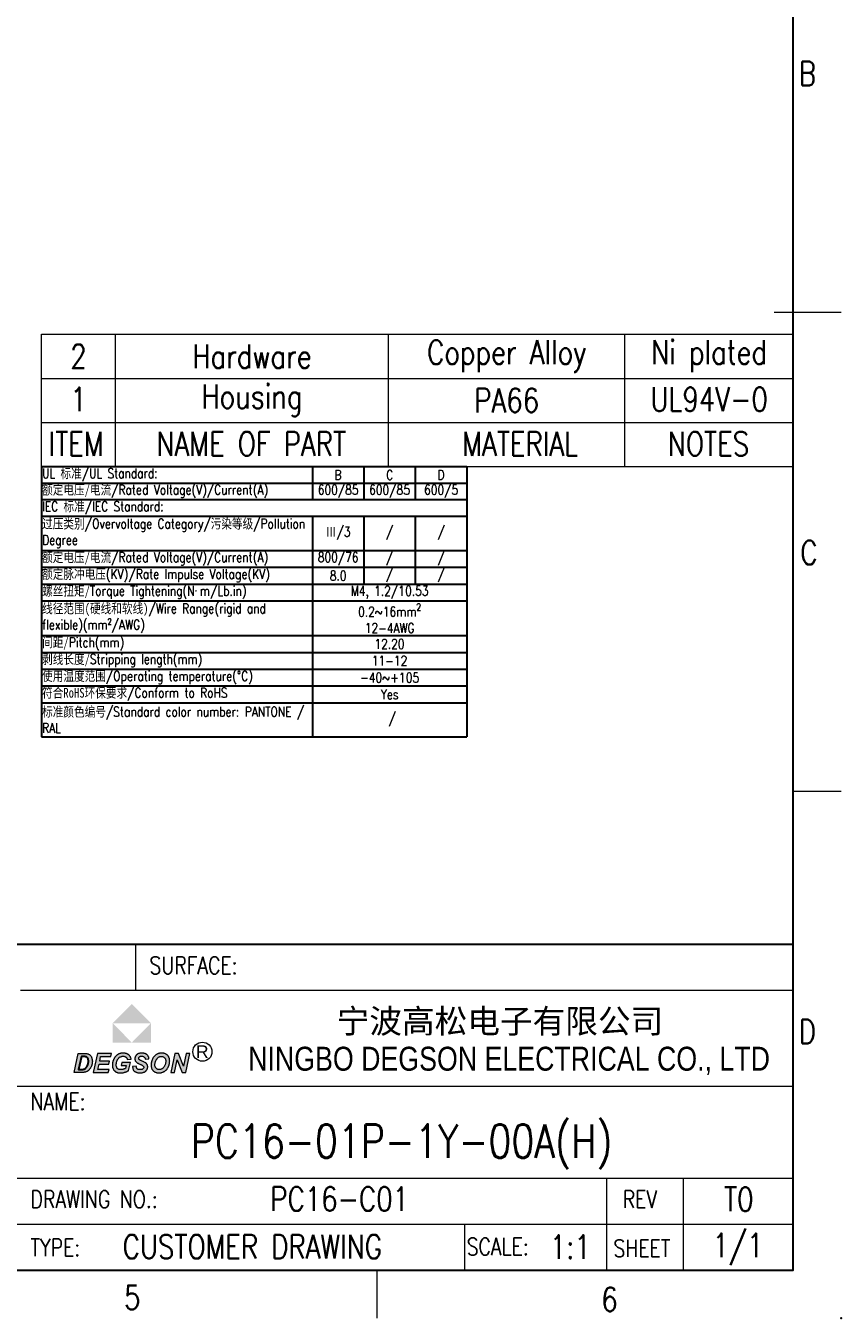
# Model space of a CAD drawing. Header units: inches. Extents: x 3728 to 5725, y -2497 to -825.
# Tile 16 of 17: x 5640 to 5725, y -2497 to -2362. Entities that reach past the tile are written whole.
import ezdxf
from ezdxf.enums import TextEntityAlignment as Align

# ---------------------------------------------------------------- set-up
doc = ezdxf.new("R2010")
doc.units = ezdxf.units.IN
doc.header["$MEASUREMENT"] = 0
doc.layers.get('0').update_dxf_attribs({"lineweight": 30})
for name, color, linetype, lineweight in [('TEXT', 6, 'Continuous', 13), ('刻字', 1, 'Continuous', 13), ('尺寸线', 3, 'Continuous', 13), ('轮廓线', 7, 'Continuous', 30)]:
    doc.layers.add(name, color=color, linetype=linetype, lineweight=lineweight)
doc.styles.add('arial-V1.1', font='arial.ttf')
doc.styles.add('Romans-高1.8', font='romans.shx', dxfattribs={"width": 0.8, "height": 1.8})
doc.styles.add('romans-高2.5', font='romans.shx', dxfattribs={"width": 0.8, "height": 2.5})
doc.styles.add('romans-高3.5', font='romans.shx', dxfattribs={"width": 0.8, "height": 3.5})
doc.styles.add('宋体-高2.5', font='txt', dxfattribs={"width": 0.8, "height": 2.5})
doc.styles.add('黑体-V1.1', font='simhei.ttf')

# ---------------------------------------------------------------- blocks, each defined once
blk = doc.blocks.new('*T7')
at = {"layer": '尺寸线', "color": 0, "linetype": 'ByBlock', "lineweight": -2, "transparency": 16777216}
for p, q in [((0, 0), (44.41, 0)), ((0, 0), (0, -28.23)), ((28.29, 0), (28.29, -3.45)), ((33.66, 0), (33.66, -3.45)), ((39.03, 0), (39.03, -3.45)), ((44.41, 0), (44.41, -28.23)), ((0, -1.75), (44.41, -1.75)), ((0, -3.45), (44.41, -3.45)), ((0, -5.2), (44.41, -5.2)), ((28.29, -5.2), (28.29, -28.23)), ((33.66, -5.2), (33.66, -12.27)), ((39.03, -5.2), (39.03, -12.27)), ((0, -8.77), (44.41, -8.77)), ((0, -10.52), (44.41, -10.52)), ((0, -12.27), (44.41, -12.27)), ((0, -14.03), (44.41, -14.03)), ((0, -17.65), (44.41, -17.65)), ((0, -19.41), (44.41, -19.41)), ((0, -21.16), (44.41, -21.16)), ((0, -22.91), (44.41, -22.91)), ((0, -24.67), (44.41, -24.67)), ((0, -28.23), (44.41, -28.23))]:
    blk.add_line(p, q, dxfattribs=at)
at = {"layer": '尺寸线', "color": 6, "lineweight": 13, "transparency": 16777216, "style": 'Romans-高1.8'}
for s, insert, char_height, width, attachment_point in [('UL {\\fNSimSun|b0|i0|c134|p49;标准\\Fsimplex|c0;/}UL Standard:', (0.06, -0.88), 1.0183, 28.1657, 4), ('{\\C3;B}', (30.97, -0.88), 1.018, 5.2543, 5), ('{\\C3;C}', (36.35, -0.88), 1.018, 5.2543, 5), ('{\\C3;D}', (41.72, -0.88), 1.018, 5.2543, 5), ('{\\fSimSun|b0|i0|c134|p54;额定电压/\\fSimSun|b0|i0|c134|p2;电流}/Rated Voltage(V)/Current(A)', (0.06, -2.6), 1.0183, 28.1657, 4), ('IEC {\\fNSimSun|b0|i0|c134|p49;标准}/IEC Standard:', (0.06, -4.33), 1.0183, 44.2886, 4), ('{\\fSimSun|b0|i0|c134|p54;过压类别}/Overvoltage Category/{\\fSimSun|b0|i0|c134|p54;污染等级}/Pollution Degree', (0.06, -6.99), 1.0183, 28.1657, 4), ('{\\fNSimSun|b0|i0|c134|p49;\\C3;Ⅲ\\Fromans|c134;/3}', (30.97, -6.99), 1.0183, 5.2543, 5), ('{\\C3;/}', (36.35, -6.99), 1.018, 5.2543, 5), ('{\\C3;/}', (41.72, -6.99), 1.018, 5.2543, 5), ('{\\fSimSun|b0|i0|c134|p54;额定电压/\\fSimSun|b0|i0|c134|p2;电流}/Rated Voltage(V)/Current(A)', (0.06, -9.64), 1.0183, 28.1657, 4), ('{\\C3;800/76 }', (30.97, -9.64), 1.0183, 5.2543, 5), ('{\\C3;/}', (36.35, -9.64), 1.018, 5.2543, 5), ('{\\C3;/}', (41.72, -9.64), 1.018, 5.2543, 5), ('{\\fSimSun|b0|i0|c134|p54;额定脉冲电压}(KV)/Rate Impulse Voltage(KV)', (0.06, -11.4), 1.0183, 28.1657, 4), ('{\\C3;8.0}', (30.97, -11.4), 1.018, 5.2543, 5), ('{\\C3;/}', (36.35, -11.4), 1.018, 5.2543, 5), ('{\\C3;/}', (41.72, -11.4), 1.018, 5.2543, 5), ('{\\fSimSun|b0|i0|c134|p2;螺丝扭矩\\fNSimSun|b0|i0|c134|p49;/}Torque Tightening(N{\\fMicrosoft YaHei|b0|i0|c134|p34;· }m/Lb.in)', (0.06, -13.15), 1.01829, 28.1657, 4), ('{\\C3;M4, 1.2/10.53 }', (36.35, -13.15), 1.0183, 16.0029, 5), ('{\\fSimSun|b0|i0|c134|p2;线径范围\\fSimSun|b0|i0|c0|p2;(\\fSimSun|b0|i0|c134|p2;硬线和软线\\fSimSun|b0|i0|c0|p2;)}/Wire Range(rigid and flexible)(mm²/AWG)', (0.06, -15.84), 1.01829, 28.1657, 4), ('\\A1;{\\C3;0.2~16mm\\H0.7x;\\S2^  ;\\H1.4286x;\\P12-4AWG}', (36.35, -15.84), 1.0183, 16.0029, 5), ('{\\fSimSun|b0|i0|c134|p2;间距\\fNSimSun|b0|i0|c134|p49;/}Pitch(mm)', (0.06, -18.53), 1.0183, 28.1657, 4), ('{\\C3;12.20}', (36.35, -18.53), 1.0183, 16.0029, 5), ('{\\fSimSun|b0|i0|c134|p2;剥线长度\\fNSimSun|b0|i0|c134|p49;/}Stripping length(mm)', (0.06, -20.28), 1.0183, 28.1657, 4), ('{\\C3;11-12}', (36.35, -20.28), 1.0183, 16.0029, 5), ('{\\fSimSun|b0|i0|c134|p2;使用温度范围}/Operating temperature(%%DC)', (0.06, -22.04), 1.0183, 28.1657, 4), ('{\\C3;-40~+105}', (36.35, -22.04), 1.0183, 16.0029, 5), ('{\\fSimSun|b0|i0|c134|p2;符合\\fSimSun|b0|i0|c0|p2;RoHS\\fSimSun|b0|i0|c134|p2;环保要求}/Conform to RoHS', (0.06, -23.79), 1.0183, 28.1657, 4), ('{\\C3;Yes}', (36.35, -23.79), 1.018, 16.0029, 5)]:
    blk.add_mtext(s, dxfattribs=dict(at, insert=insert, char_height=char_height, width=width, attachment_point=attachment_point))
at = {"layer": '尺寸线', "lineweight": 13, "transparency": 16777216, "style": 'Romans-高1.8'}
for s, insert, char_height, width, attachment_point in [('{\\C3;600/85}', (30.97, -2.6), 1.0183, 5.2543, 5), ('{\\C3;600/85}', (36.35, -2.6), 1.0183, 5.2543, 5), ('{\\C3;600/5}', (41.72, -2.6), 1.0183, 5.2543, 5), ('{\\fSimSun|b0|i0|c134|p2;\\C6;标准颜色编号\\Fromans|c134;/Standard color number: PANTONE / RAL }', (0.06, -26.45), 1.0183, 28.1657, 4), (' / ', (36.35, -26.45), 1.018, 16.0029, 5)]:
    blk.add_mtext(s, dxfattribs=dict(at, insert=insert, char_height=char_height, width=width, attachment_point=attachment_point))
blk = doc.blocks.new('FOR-1754 Rev.1.1-A4客户图')
at = {"layer": '轮廓线'}
h = blk.add_hatch(color=1, dxfattribs=at)
h.paths.add_polyline_path([(-69.07, 27.78), (-71.07, 25.78), (-67.07, 25.78)])
h.paths.add_polyline_path([(-67.07, 25.78), (-69.07, 23.77), (-67.07, 23.77)])
h.paths.add_polyline_path([(-71.07, 25.78), (-71.07, 23.77), (-69.07, 23.77)])
blk.add_hatch(color=1, dxfattribs=at).paths.add_polyline_path([(-69.07, 23.77), (-67.07, 23.77), (-67.07, 25.78)])
h = blk.add_hatch(color=256, dxfattribs=at)
h.paths.add_polyline_path([(-65.7, 22.64), (-65.74, 22.65), (-65.79, 22.66), (-65.84, 22.66), (-65.89, 22.67), (-65.94, 22.67), (-65.98, 22.67), (-66.03, 22.66), (-66.08, 22.66), (-66.13, 22.65), (-66.17, 22.65), (-66.22, 22.64), (-66.27, 22.62), (-66.31, 22.61), (-66.35, 22.59), (-66.39, 22.58), (-66.44, 22.56), (-66.48, 22.53), (-66.52, 22.51), (-66.56, 22.48), (-66.6, 22.45), (-66.63, 22.42), (-66.67, 22.39), (-66.7, 22.36), (-66.73, 22.32), (-66.77, 22.29), (-66.79, 22.25), (-66.81, 22.23), (-66.84, 22.19), (-66.86, 22.15), (-66.88, 22.11), (-66.9, 22.07), (-66.92, 22.02), (-66.94, 21.98), (-66.96, 21.93), (-66.98, 21.89), (-66.99, 21.84), (-67.01, 21.79), (-67.02, 21.75), (-67.03, 21.7), (-67.04, 21.65), (-67.05, 21.6), (-67.05, 21.56), (-67.06, 21.51), (-67.06, 21.46), (-67.06, 21.42), (-67.06, 21.41), (-67.06, 21.36), (-67.06, 21.32), (-67.05, 21.27), (-67.04, 21.22), (-67.03, 21.18), (-67.02, 21.13), (-67, 21.09), (-66.98, 21.04), (-66.97, 21), (-66.94, 20.96), (-66.92, 20.92), (-66.89, 20.89), (-66.86, 20.85), (-66.83, 20.82), (-66.79, 20.79), (-66.75, 20.75), (-66.71, 20.72), (-66.7, 20.72), (-66.66, 20.69), (-66.62, 20.67), (-66.58, 20.66), (-66.54, 20.64), (-66.49, 20.63), (-66.45, 20.62), (-66.4, 20.61), (-66.35, 20.6), (-66.3, 20.6), (-66.24, 20.6), (-66.21, 20.6), (-66.16, 20.6), (-66.11, 20.6), (-66.06, 20.61), (-66.01, 20.62), (-65.97, 20.63), (-65.92, 20.64), (-65.88, 20.66), (-65.83, 20.67), (-65.79, 20.69), (-65.75, 20.71), (-65.71, 20.73), (-65.67, 20.76), (-65.63, 20.78), (-65.59, 20.81), (-65.56, 20.84), (-65.52, 20.87), (-65.49, 20.9), (-65.45, 20.93), (-65.42, 20.97), (-65.39, 21), (-65.37, 21.04), (-65.34, 21.08), (-65.31, 21.12), (-65.29, 21.17), (-65.26, 21.21), (-65.26, 21.23), (-65.24, 21.27), (-65.22, 21.32), (-65.2, 21.36), (-65.18, 21.41), (-65.17, 21.45), (-65.16, 21.5), (-65.14, 21.54), (-65.14, 21.59), (-65.13, 21.64), (-65.12, 21.68), (-65.12, 21.73), (-65.12, 21.78), (-65.11, 21.83), (-65.11, 21.84), (-65.12, 21.89), (-65.12, 21.94), (-65.13, 21.99), (-65.14, 22.04), (-65.15, 22.09), (-65.16, 22.13), (-65.17, 22.17), (-65.19, 22.22), (-65.21, 22.26), (-65.23, 22.3), (-65.26, 22.33), (-65.28, 22.37), (-65.31, 22.4), (-65.34, 22.44), (-65.35, 22.44), (-65.38, 22.47), (-65.41, 22.5), (-65.45, 22.53), (-65.49, 22.55), (-65.53, 22.57), (-65.57, 22.59), (-65.61, 22.61), (-65.65, 22.63)])
h.paths.add_polyline_path([(-65.8, 22.29), (-65.76, 22.27), (-65.72, 22.25), (-65.69, 22.22), (-65.65, 22.19), (-65.64, 22.17), (-65.61, 22.14), (-65.59, 22.1), (-65.57, 22.06), (-65.55, 22.02), (-65.54, 21.97), (-65.53, 21.92), (-65.53, 21.87), (-65.53, 21.82), (-65.53, 21.8), (-65.53, 21.76), (-65.53, 21.71), (-65.54, 21.66), (-65.55, 21.62), (-65.56, 21.57), (-65.57, 21.53), (-65.59, 21.48), (-65.6, 21.43), (-65.62, 21.38), (-65.65, 21.34), (-65.67, 21.29), (-65.7, 21.25), (-65.72, 21.21), (-65.75, 21.17), (-65.78, 21.14), (-65.81, 21.11), (-65.84, 21.08), (-65.88, 21.05), (-65.93, 21.02), (-65.98, 20.99), (-66.02, 20.98), (-66.06, 20.96), (-66.11, 20.95), (-66.15, 20.94), (-66.2, 20.94), (-66.24, 20.94), (-66.29, 20.95), (-66.34, 20.96), (-66.38, 20.98), (-66.42, 20.99), (-66.46, 21.02), (-66.5, 21.05), (-66.53, 21.08), (-66.56, 21.12), (-66.58, 21.15), (-66.6, 21.19), (-66.62, 21.24), (-66.64, 21.28), (-66.65, 21.33), (-66.65, 21.38), (-66.65, 21.43), (-66.65, 21.46), (-66.65, 21.51), (-66.65, 21.56), (-66.64, 21.61), (-66.63, 21.65), (-66.62, 21.7), (-66.61, 21.74), (-66.59, 21.79), (-66.58, 21.83), (-66.56, 21.87), (-66.54, 21.92), (-66.52, 21.96), (-66.49, 22), (-66.46, 22.04), (-66.44, 22.07), (-66.41, 22.11), (-66.38, 22.15), (-66.34, 22.18), (-66.31, 22.21), (-66.27, 22.24), (-66.23, 22.26), (-66.19, 22.28), (-66.15, 22.3), (-66.11, 22.31), (-66.07, 22.32), (-66.02, 22.32), (-65.97, 22.32), (-65.94, 22.32), (-65.89, 22.32), (-65.85, 22.31)], flags=16)
h.paths.add_polyline_path([(-65.01, 20.63), (-64.62, 20.63), (-64.34, 21.98), (-63.8, 20.63), (-63.42, 20.63), (-63, 22.63), (-63.38, 22.63), (-63.66, 21.29), (-64.21, 22.63), (-64.59, 22.63)])
h.paths.add_polyline_path([(-68.2, 22.32), (-68.15, 22.33), (-68.1, 22.34), (-68.04, 22.34), (-67.99, 22.34), (-67.94, 22.33), (-67.89, 22.32), (-67.85, 22.31), (-67.81, 22.29), (-67.77, 22.26), (-67.74, 22.22), (-67.71, 22.19), (-67.69, 22.14), (-67.68, 22.1), (-67.67, 22.04), (-67.28, 22.06), (-67.28, 22.1), (-67.29, 22.15), (-67.3, 22.19), (-67.31, 22.24), (-67.33, 22.28), (-67.35, 22.32), (-67.37, 22.36), (-67.4, 22.4), (-67.42, 22.44), (-67.46, 22.47), (-67.49, 22.5), (-67.5, 22.51), (-67.53, 22.54), (-67.57, 22.56), (-67.61, 22.58), (-67.65, 22.6), (-67.69, 22.61), (-67.73, 22.63), (-67.78, 22.64), (-67.82, 22.65), (-67.87, 22.66), (-67.93, 22.66), (-67.98, 22.67), (-68.04, 22.67), (-68.04, 22.67), (-68.09, 22.67), (-68.15, 22.66), (-68.2, 22.66), (-68.25, 22.65), (-68.3, 22.64), (-68.34, 22.63), (-68.38, 22.61), (-68.43, 22.59), (-68.46, 22.57), (-68.5, 22.55), (-68.53, 22.53), (-68.56, 22.5), (-68.57, 22.5), (-68.6, 22.46), (-68.63, 22.43), (-68.66, 22.39), (-68.68, 22.35), (-68.7, 22.31), (-68.72, 22.27), (-68.73, 22.22), (-68.74, 22.18), (-68.75, 22.13), (-68.75, 22.08), (-68.75, 22.06), (-68.74, 22.01), (-68.73, 21.96), (-68.72, 21.91), (-68.71, 21.87), (-68.69, 21.83), (-68.68, 21.82), (-68.66, 21.78), (-68.63, 21.75), (-68.59, 21.71), (-68.56, 21.68), (-68.52, 21.66), (-68.49, 21.64), (-68.46, 21.62), (-68.42, 21.6), (-68.38, 21.58), (-68.34, 21.56), (-68.29, 21.53), (-68.23, 21.51), (-68.18, 21.49), (-68.13, 21.47), (-68.07, 21.44), (-68.02, 21.41), (-67.98, 21.39), (-67.94, 21.37), (-67.91, 21.35), (-67.89, 21.34), (-67.87, 21.32), (-67.84, 21.28), (-67.82, 21.24), (-67.82, 21.18), (-67.83, 21.13), (-67.85, 21.09), (-67.87, 21.05), (-67.92, 21.01), (-67.96, 20.99), (-67.99, 20.97), (-68.04, 20.96), (-68.09, 20.95), (-68.14, 20.94), (-68.2, 20.94), (-68.24, 20.94), (-68.3, 20.95), (-68.35, 20.96), (-68.4, 20.97), (-68.44, 20.98), (-68.48, 21), (-68.51, 21.02), (-68.54, 21.06), (-68.56, 21.1), (-68.58, 21.14), (-68.59, 21.18), (-68.59, 21.24), (-68.6, 21.3), (-68.99, 21.28), (-68.99, 21.25), (-68.99, 21.2), (-68.98, 21.15), (-68.98, 21.1), (-68.97, 21.05), (-68.95, 21.01), (-68.94, 20.97), (-68.92, 20.93), (-68.9, 20.9), (-68.88, 20.86), (-68.85, 20.83), (-68.82, 20.79), (-68.78, 20.76), (-68.74, 20.74), (-68.7, 20.71), (-68.65, 20.69), (-68.63, 20.68), (-68.59, 20.66), (-68.54, 20.65), (-68.5, 20.63), (-68.45, 20.62), (-68.41, 20.61), (-68.36, 20.61), (-68.31, 20.6), (-68.26, 20.6), (-68.2, 20.6), (-68.19, 20.6), (-68.13, 20.6), (-68.08, 20.6), (-68.03, 20.61), (-67.98, 20.62), (-67.93, 20.63), (-67.89, 20.64), (-67.84, 20.66), (-67.8, 20.67), (-67.76, 20.69), (-67.72, 20.71), (-67.69, 20.74), (-67.65, 20.76), (-67.62, 20.79), (-67.59, 20.82), (-67.55, 20.86), (-67.52, 20.89), (-67.5, 20.93), (-67.47, 20.97), (-67.46, 21.01), (-67.44, 21.06), (-67.43, 21.1), (-67.42, 21.14), (-67.41, 21.19), (-67.41, 21.24), (-67.41, 21.25), (-67.42, 21.3), (-67.42, 21.35), (-67.43, 21.4), (-67.45, 21.44), (-67.47, 21.48), (-67.49, 21.52), (-67.52, 21.56), (-67.55, 21.59), (-67.56, 21.6), (-67.58, 21.62), (-67.61, 21.64), (-67.64, 21.66), (-67.68, 21.68), (-67.72, 21.7), (-67.77, 21.73), (-67.81, 21.75), (-67.87, 21.78), (-67.93, 21.8), (-67.99, 21.83), (-68.05, 21.86), (-68.11, 21.88), (-68.16, 21.91), (-68.2, 21.93), (-68.24, 21.95), (-68.27, 21.97), (-68.29, 21.99), (-68.3, 22), (-68.33, 22.04), (-68.35, 22.08), (-68.35, 22.13), (-68.35, 22.16), (-68.34, 22.21), (-68.31, 22.25), (-68.28, 22.29), (-68.24, 22.31)])
h.paths.add_polyline_path([(-70.12, 22.32), (-70.07, 22.33), (-70.02, 22.33), (-69.97, 22.33), (-69.95, 22.33), (-69.9, 22.33), (-69.85, 22.32), (-69.81, 22.31), (-69.77, 22.29), (-69.73, 22.27), (-69.69, 22.25), (-69.67, 22.23), (-69.64, 22.2), (-69.61, 22.17), (-69.59, 22.13), (-69.56, 22.09), (-69.55, 22.04), (-69.53, 21.99), (-69.14, 22.04), (-69.15, 22.08), (-69.17, 22.13), (-69.18, 22.17), (-69.2, 22.22), (-69.22, 22.26), (-69.25, 22.3), (-69.27, 22.34), (-69.3, 22.38), (-69.32, 22.41), (-69.36, 22.45), (-69.39, 22.48), (-69.42, 22.51), (-69.44, 22.52), (-69.47, 22.54), (-69.51, 22.56), (-69.55, 22.58), (-69.59, 22.6), (-69.63, 22.62), (-69.68, 22.63), (-69.72, 22.64), (-69.77, 22.65), (-69.82, 22.66), (-69.87, 22.66), (-69.92, 22.67), (-69.98, 22.67), (-70, 22.67), (-70.05, 22.67), (-70.1, 22.66), (-70.15, 22.66), (-70.2, 22.65), (-70.24, 22.64), (-70.29, 22.63), (-70.33, 22.61), (-70.38, 22.6), (-70.42, 22.58), (-70.46, 22.56), (-70.5, 22.54), (-70.54, 22.52), (-70.58, 22.49), (-70.6, 22.47), (-70.64, 22.45), (-70.67, 22.42), (-70.71, 22.39), (-70.74, 22.35), (-70.77, 22.32), (-70.8, 22.28), (-70.83, 22.25), (-70.86, 22.21), (-70.88, 22.17), (-70.91, 22.13), (-70.93, 22.08), (-70.96, 22.04), (-70.97, 21.99), (-70.99, 21.94), (-71.01, 21.9), (-71.03, 21.85), (-71.04, 21.81), (-71.05, 21.76), (-71.06, 21.72), (-71.07, 21.67), (-71.08, 21.62), (-71.08, 21.58), (-71.09, 21.53), (-71.09, 21.48), (-71.09, 21.43), (-71.09, 21.38), (-71.09, 21.33), (-71.08, 21.28), (-71.08, 21.23), (-71.07, 21.18), (-71.05, 21.14), (-71.04, 21.09), (-71.03, 21.05), (-71.01, 21.01), (-70.99, 20.97), (-70.97, 20.93), (-70.94, 20.9), (-70.91, 20.86), (-70.89, 20.83), (-70.85, 20.8), (-70.82, 20.77), (-70.8, 20.75), (-70.76, 20.72), (-70.73, 20.7), (-70.69, 20.68), (-70.65, 20.66), (-70.61, 20.65), (-70.56, 20.64), (-70.52, 20.62), (-70.47, 20.62), (-70.42, 20.61), (-70.36, 20.6), (-70.31, 20.6), (-70.25, 20.6), (-70.21, 20.6), (-70.16, 20.6), (-70.11, 20.61), (-70.07, 20.61), (-70.02, 20.62), (-69.97, 20.62), (-69.92, 20.63), (-69.88, 20.64), (-69.83, 20.66), (-69.78, 20.67), (-69.74, 20.68), (-69.69, 20.7), (-69.64, 20.72), (-69.6, 20.74), (-69.55, 20.76), (-69.51, 20.78), (-69.47, 20.8), (-69.43, 20.82), (-69.4, 20.84), (-69.22, 21.7), (-70.11, 21.7), (-70.18, 21.37), (-69.67, 21.37), (-69.73, 21.07), (-69.75, 21.06), (-69.79, 21.04), (-69.83, 21.03), (-69.87, 21.01), (-69.92, 21), (-69.97, 20.98), (-70.01, 20.97), (-70.06, 20.96), (-70.1, 20.95), (-70.15, 20.95), (-70.2, 20.94), (-70.24, 20.94), (-70.29, 20.94), (-70.34, 20.95), (-70.39, 20.96), (-70.43, 20.97), (-70.48, 20.99), (-70.51, 21.01), (-70.55, 21.04), (-70.58, 21.06), (-70.59, 21.08), (-70.62, 21.11), (-70.64, 21.15), (-70.65, 21.19), (-70.67, 21.23), (-70.68, 21.27), (-70.69, 21.32), (-70.69, 21.38), (-70.69, 21.44), (-70.69, 21.49), (-70.69, 21.54), (-70.68, 21.59), (-70.68, 21.64), (-70.67, 21.69), (-70.66, 21.73), (-70.65, 21.78), (-70.63, 21.82), (-70.62, 21.87), (-70.6, 21.91), (-70.58, 21.95), (-70.56, 22), (-70.53, 22.04), (-70.5, 22.08), (-70.47, 22.11), (-70.44, 22.15), (-70.41, 22.18), (-70.38, 22.21), (-70.34, 22.23), (-70.34, 22.23), (-70.29, 22.26), (-70.25, 22.28), (-70.21, 22.29), (-70.16, 22.31)])
h.paths.add_polyline_path([(-71.26, 22.3), (-71.19, 22.63), (-72.67, 22.63), (-73.09, 20.63), (-71.53, 20.63), (-71.45, 20.97), (-72.62, 20.97), (-72.49, 21.51), (-71.46, 21.51), (-71.39, 21.84), (-72.42, 21.84), (-72.33, 22.3)])
h.paths.add_polyline_path([(-73.95, 22.63), (-74.01, 22.63), (-74.07, 22.63), (-74.14, 22.63), (-74.68, 22.63), (-75.1, 20.63), (-74.38, 20.63), (-74.31, 20.63), (-74.26, 20.64), (-74.2, 20.64), (-74.15, 20.64), (-74.11, 20.65), (-74.07, 20.65), (-74.03, 20.66), (-74, 20.66), (-73.97, 20.67), (-73.92, 20.69), (-73.87, 20.7), (-73.82, 20.72), (-73.78, 20.74), (-73.74, 20.76), (-73.7, 20.78), (-73.66, 20.81), (-73.63, 20.83), (-73.6, 20.85), (-73.57, 20.88), (-73.54, 20.91), (-73.51, 20.95), (-73.48, 20.98), (-73.45, 21.02), (-73.42, 21.06), (-73.39, 21.1), (-73.37, 21.14), (-73.34, 21.18), (-73.32, 21.23), (-73.31, 21.25), (-73.29, 21.29), (-73.27, 21.33), (-73.26, 21.37), (-73.25, 21.42), (-73.23, 21.46), (-73.22, 21.51), (-73.21, 21.55), (-73.21, 21.6), (-73.2, 21.65), (-73.2, 21.7), (-73.2, 21.75), (-73.19, 21.8), (-73.19, 21.85), (-73.2, 21.89), (-73.2, 21.94), (-73.21, 21.99), (-73.22, 22.04), (-73.23, 22.08), (-73.24, 22.13), (-73.26, 22.18), (-73.27, 22.22), (-73.29, 22.26), (-73.31, 22.3), (-73.33, 22.32), (-73.36, 22.37), (-73.39, 22.4), (-73.42, 22.44), (-73.45, 22.47), (-73.46, 22.48), (-73.5, 22.51), (-73.54, 22.53), (-73.59, 22.56), (-73.63, 22.58), (-73.66, 22.59), (-73.71, 22.6), (-73.75, 22.61), (-73.8, 22.62), (-73.85, 22.63), (-73.88, 22.63), (-73.91, 22.63)])
h.paths.add_polyline_path([(-73.96, 22.3), (-73.92, 22.29), (-73.88, 22.29), (-73.85, 22.28), (-73.81, 22.26), (-73.78, 22.24), (-73.74, 22.21), (-73.71, 22.18), (-73.68, 22.14), (-73.66, 22.1), (-73.64, 22.07), (-73.63, 22.03), (-73.62, 21.98), (-73.61, 21.93), (-73.61, 21.87), (-73.61, 21.82), (-73.61, 21.8), (-73.61, 21.75), (-73.61, 21.7), (-73.62, 21.65), (-73.63, 21.6), (-73.63, 21.55), (-73.65, 21.51), (-73.66, 21.46), (-73.67, 21.42), (-73.69, 21.38), (-73.7, 21.36), (-73.73, 21.31), (-73.75, 21.27), (-73.78, 21.23), (-73.8, 21.19), (-73.83, 21.15), (-73.86, 21.12), (-73.9, 21.09), (-73.91, 21.07), (-73.95, 21.04), (-73.99, 21.02), (-74.04, 21), (-74.08, 20.98), (-74.11, 20.98), (-74.15, 20.97), (-74.19, 20.96), (-74.24, 20.96), (-74.29, 20.96), (-74.35, 20.96), (-74.41, 20.96), (-74.62, 20.96), (-74.34, 22.3), (-74.1, 22.3), (-74.08, 22.3), (-74.02, 22.3)], flags=16)
at = {"layer": 'TEXT'}
for p, q in [((0, 50), (5, 50)), ((-43.5, 0), (-43.5, -5))]:
    blk.add_line(p, q, dxfattribs=at)
at = {"layer": '刻字'}
for points in [[(-73.19, 21.85), (-73.19, 21.8), (-73.2, 21.75), (-73.2, 21.7), (-73.2, 21.65), (-73.21, 21.6), (-73.21, 21.55), (-73.22, 21.51), (-73.23, 21.46), (-73.25, 21.42), (-73.26, 21.37), (-73.27, 21.33), (-73.29, 21.29), (-73.31, 21.25), (-73.32, 21.23), (-73.34, 21.18), (-73.37, 21.14), (-73.39, 21.1), (-73.42, 21.06), (-73.45, 21.02), (-73.48, 20.98), (-73.51, 20.95), (-73.54, 20.91), (-73.57, 20.88), (-73.6, 20.85), (-73.63, 20.83), (-73.66, 20.81), (-73.7, 20.78), (-73.74, 20.76), (-73.78, 20.74), (-73.82, 20.72), (-73.87, 20.7), (-73.92, 20.69), (-73.97, 20.67), (-74, 20.66), (-74.03, 20.66), (-74.07, 20.65), (-74.11, 20.65), (-74.15, 20.64), (-74.2, 20.64), (-74.26, 20.64), (-74.31, 20.63), (-74.38, 20.63), (-75.1, 20.63), (-74.68, 22.63), (-74.14, 22.63), (-74.07, 22.63), (-74.01, 22.63), (-73.95, 22.63), (-73.91, 22.63), (-73.88, 22.63), (-73.85, 22.63), (-73.8, 22.62), (-73.75, 22.61), (-73.71, 22.6), (-73.66, 22.59), (-73.63, 22.58), (-73.59, 22.56), (-73.54, 22.53), (-73.5, 22.51), (-73.46, 22.48), (-73.45, 22.47), (-73.42, 22.44), (-73.39, 22.4), (-73.36, 22.37), (-73.33, 22.32), (-73.31, 22.3), (-73.29, 22.26), (-73.27, 22.22), (-73.26, 22.18), (-73.24, 22.13), (-73.23, 22.08), (-73.22, 22.04), (-73.21, 21.99), (-73.2, 21.94), (-73.2, 21.89)], [(-72.67, 22.63), (-73.09, 20.63), (-71.53, 20.63), (-71.45, 20.97), (-72.62, 20.97), (-72.49, 21.51), (-71.46, 21.51), (-71.39, 21.84), (-72.42, 21.84), (-72.33, 22.3), (-71.26, 22.3), (-71.19, 22.63)], [(-70.15, 22.66), (-70.2, 22.65), (-70.24, 22.64), (-70.29, 22.63), (-70.33, 22.61), (-70.38, 22.6), (-70.42, 22.58), (-70.46, 22.56), (-70.5, 22.54), (-70.54, 22.52), (-70.58, 22.49), (-70.6, 22.47), (-70.64, 22.45), (-70.67, 22.42), (-70.71, 22.39), (-70.74, 22.35), (-70.77, 22.32), (-70.8, 22.28), (-70.83, 22.25), (-70.86, 22.21), (-70.88, 22.17), (-70.91, 22.13), (-70.93, 22.08), (-70.96, 22.04), (-70.98, 21.99), (-70.98, 21.99), (-70.99, 21.94), (-71.01, 21.9), (-71.03, 21.85), (-71.04, 21.81), (-71.05, 21.76), (-71.06, 21.72), (-71.07, 21.67), (-71.08, 21.62), (-71.08, 21.58), (-71.09, 21.53), (-71.09, 21.48), (-71.09, 21.43), (-71.09, 21.38), (-71.09, 21.33), (-71.08, 21.28), (-71.08, 21.23), (-71.07, 21.18), (-71.05, 21.14), (-71.04, 21.09), (-71.03, 21.05), (-71.01, 21.01), (-70.99, 20.97), (-70.97, 20.93), (-70.94, 20.9), (-70.91, 20.86), (-70.89, 20.83), (-70.85, 20.8), (-70.82, 20.77), (-70.8, 20.75), (-70.76, 20.72), (-70.73, 20.7), (-70.69, 20.68), (-70.65, 20.66), (-70.61, 20.65), (-70.56, 20.64), (-70.52, 20.62), (-70.47, 20.62), (-70.42, 20.61), (-70.36, 20.6), (-70.31, 20.6), (-70.25, 20.6), (-70.21, 20.6), (-70.16, 20.6), (-70.11, 20.61), (-70.07, 20.61), (-70.02, 20.62), (-69.97, 20.62), (-69.92, 20.63), (-69.88, 20.64), (-69.83, 20.66), (-69.78, 20.67), (-69.74, 20.68), (-69.69, 20.7), (-69.64, 20.72), (-69.6, 20.74), (-69.55, 20.76), (-69.51, 20.78), (-69.47, 20.8), (-69.43, 20.82), (-69.4, 20.84), (-69.22, 21.7), (-70.11, 21.7), (-70.18, 21.37), (-69.67, 21.37), (-69.73, 21.07), (-69.75, 21.06), (-69.79, 21.04), (-69.83, 21.03), (-69.87, 21.01), (-69.92, 21), (-69.97, 20.98), (-70.01, 20.97), (-70.06, 20.96), (-70.1, 20.95), (-70.15, 20.95), (-70.2, 20.94), (-70.24, 20.94), (-70.29, 20.94), (-70.34, 20.95), (-70.39, 20.96), (-70.43, 20.97), (-70.48, 20.99), (-70.51, 21.01), (-70.55, 21.04), (-70.58, 21.06), (-70.59, 21.08), (-70.62, 21.11), (-70.64, 21.15), (-70.65, 21.19), (-70.67, 21.23), (-70.68, 21.27), (-70.69, 21.32), (-70.69, 21.38), (-70.69, 21.44), (-70.69, 21.44), (-70.69, 21.49), (-70.69, 21.54), (-70.68, 21.59), (-70.68, 21.64), (-70.67, 21.69), (-70.66, 21.73), (-70.65, 21.78), (-70.63, 21.82), (-70.62, 21.87), (-70.6, 21.91), (-70.58, 21.95), (-70.56, 22), (-70.53, 22.04), (-70.5, 22.08), (-70.47, 22.11), (-70.44, 22.15), (-70.41, 22.18), (-70.38, 22.21), (-70.34, 22.23), (-70.34, 22.23), (-70.29, 22.26), (-70.25, 22.28), (-70.21, 22.29), (-70.16, 22.31), (-70.12, 22.32), (-70.07, 22.33), (-70.02, 22.33), (-69.97, 22.33), (-69.95, 22.33), (-69.9, 22.33), (-69.85, 22.32), (-69.81, 22.31), (-69.77, 22.29), (-69.73, 22.27), (-69.69, 22.25), (-69.67, 22.23), (-69.64, 22.2), (-69.61, 22.17), (-69.59, 22.13), (-69.56, 22.09), (-69.55, 22.04), (-69.53, 21.99), (-69.14, 22.04), (-69.15, 22.08), (-69.17, 22.13), (-69.18, 22.17), (-69.2, 22.22), (-69.22, 22.26), (-69.25, 22.3), (-69.27, 22.34), (-69.3, 22.38), (-69.32, 22.41), (-69.36, 22.45), (-69.39, 22.48), (-69.42, 22.51), (-69.44, 22.52), (-69.47, 22.54), (-69.51, 22.56), (-69.55, 22.58), (-69.59, 22.6), (-69.63, 22.62), (-69.68, 22.63), (-69.72, 22.64), (-69.77, 22.65), (-69.82, 22.66), (-69.87, 22.66), (-69.92, 22.67), (-69.98, 22.67), (-70, 22.67), (-70.05, 22.67), (-70.1, 22.66)], [(-68.2, 22.66), (-68.25, 22.65), (-68.3, 22.64), (-68.34, 22.63), (-68.38, 22.61), (-68.43, 22.59), (-68.46, 22.57), (-68.5, 22.55), (-68.53, 22.53), (-68.56, 22.5), (-68.57, 22.5), (-68.6, 22.46), (-68.63, 22.43), (-68.66, 22.39), (-68.68, 22.35), (-68.7, 22.31), (-68.72, 22.27), (-68.73, 22.22), (-68.74, 22.18), (-68.75, 22.13), (-68.75, 22.08), (-68.75, 22.06), (-68.74, 22.01), (-68.73, 21.96), (-68.72, 21.91), (-68.71, 21.87), (-68.69, 21.83), (-68.68, 21.82), (-68.66, 21.78), (-68.63, 21.75), (-68.59, 21.71), (-68.56, 21.68), (-68.52, 21.66), (-68.49, 21.64), (-68.46, 21.62), (-68.42, 21.6), (-68.38, 21.58), (-68.34, 21.56), (-68.29, 21.53), (-68.23, 21.51), (-68.18, 21.49), (-68.13, 21.47), (-68.07, 21.44), (-68.02, 21.41), (-67.98, 21.39), (-67.94, 21.37), (-67.91, 21.35), (-67.89, 21.34), (-67.87, 21.32), (-67.84, 21.28), (-67.82, 21.24), (-67.82, 21.19), (-67.82, 21.17), (-67.83, 21.13), (-67.85, 21.09), (-67.87, 21.05), (-67.91, 21.02), (-67.92, 21.01), (-67.96, 20.99), (-67.99, 20.97), (-68.04, 20.96), (-68.09, 20.95), (-68.14, 20.94), (-68.2, 20.94), (-68.24, 20.94), (-68.3, 20.95), (-68.35, 20.96), (-68.4, 20.97), (-68.44, 20.98), (-68.48, 21), (-68.51, 21.02), (-68.53, 21.05), (-68.55, 21.06), (-68.56, 21.1), (-68.58, 21.14), (-68.59, 21.18), (-68.59, 21.24), (-68.6, 21.3), (-68.99, 21.28), (-68.99, 21.25), (-68.99, 21.2), (-68.98, 21.15), (-68.98, 21.1), (-68.97, 21.05), (-68.95, 21.01), (-68.94, 20.97), (-68.92, 20.93), (-68.9, 20.9), (-68.88, 20.86), (-68.85, 20.83), (-68.82, 20.79), (-68.78, 20.76), (-68.74, 20.74), (-68.7, 20.71), (-68.65, 20.69), (-68.63, 20.68), (-68.59, 20.66), (-68.54, 20.65), (-68.5, 20.63), (-68.45, 20.62), (-68.41, 20.61), (-68.36, 20.61), (-68.31, 20.6), (-68.26, 20.6), (-68.2, 20.6), (-68.19, 20.6), (-68.13, 20.6), (-68.08, 20.6), (-68.03, 20.61), (-67.98, 20.62), (-67.93, 20.63), (-67.89, 20.64), (-67.84, 20.66), (-67.8, 20.67), (-67.76, 20.69), (-67.72, 20.71), (-67.69, 20.74), (-67.65, 20.76), (-67.62, 20.79), (-67.59, 20.82), (-67.55, 20.86), (-67.52, 20.89), (-67.5, 20.93), (-67.47, 20.97), (-67.46, 21.01), (-67.44, 21.06), (-67.43, 21.1), (-67.42, 21.14), (-67.41, 21.19), (-67.41, 21.24), (-67.41, 21.25), (-67.42, 21.3), (-67.42, 21.35), (-67.43, 21.4), (-67.45, 21.44), (-67.47, 21.48), (-67.49, 21.52), (-67.52, 21.56), (-67.55, 21.59), (-67.56, 21.6), (-67.58, 21.62), (-67.61, 21.64), (-67.64, 21.66), (-67.68, 21.68), (-67.72, 21.7), (-67.77, 21.73), (-67.81, 21.75), (-67.87, 21.78), (-67.93, 21.8), (-67.99, 21.83), (-68.05, 21.86), (-68.11, 21.88), (-68.16, 21.91), (-68.2, 21.93), (-68.24, 21.95), (-68.27, 21.97), (-68.29, 21.99), (-68.3, 22), (-68.33, 22.04), (-68.35, 22.08), (-68.35, 22.13), (-68.35, 22.16), (-68.34, 22.21), (-68.31, 22.25), (-68.28, 22.28), (-68.27, 22.29), (-68.24, 22.31), (-68.2, 22.32), (-68.15, 22.33), (-68.1, 22.34), (-68.04, 22.34), (-67.99, 22.34), (-67.94, 22.33), (-67.89, 22.32), (-67.85, 22.31), (-67.81, 22.29), (-67.78, 22.26), (-67.77, 22.26), (-67.74, 22.22), (-67.71, 22.19), (-67.69, 22.14), (-67.68, 22.1), (-67.67, 22.04), (-67.28, 22.06), (-67.28, 22.1), (-67.29, 22.15), (-67.3, 22.19), (-67.31, 22.24), (-67.33, 22.28), (-67.35, 22.32), (-67.37, 22.36), (-67.4, 22.4), (-67.42, 22.44), (-67.46, 22.47), (-67.49, 22.5), (-67.5, 22.51), (-67.53, 22.54), (-67.57, 22.56), (-67.61, 22.58), (-67.65, 22.6), (-67.69, 22.61), (-67.73, 22.63), (-67.78, 22.64), (-67.82, 22.65), (-67.87, 22.66), (-67.93, 22.66), (-67.98, 22.67), (-68.04, 22.67), (-68.04, 22.67), (-68.09, 22.67), (-68.15, 22.66)], [(-66.03, 22.66), (-66.08, 22.66), (-66.13, 22.65), (-66.17, 22.65), (-66.22, 22.64), (-66.27, 22.62), (-66.31, 22.61), (-66.35, 22.59), (-66.39, 22.58), (-66.44, 22.56), (-66.48, 22.53), (-66.52, 22.51), (-66.56, 22.48), (-66.6, 22.45), (-66.63, 22.42), (-66.67, 22.39), (-66.7, 22.36), (-66.73, 22.32), (-66.77, 22.29), (-66.79, 22.25), (-66.81, 22.23), (-66.84, 22.19), (-66.86, 22.15), (-66.88, 22.11), (-66.9, 22.07), (-66.92, 22.02), (-66.94, 21.98), (-66.96, 21.93), (-66.98, 21.89), (-66.99, 21.84), (-67.01, 21.79), (-67.02, 21.75), (-67.03, 21.7), (-67.04, 21.65), (-67.05, 21.6), (-67.05, 21.56), (-67.06, 21.51), (-67.06, 21.46), (-67.06, 21.42), (-67.06, 21.41), (-67.06, 21.36), (-67.06, 21.32), (-67.05, 21.27), (-67.04, 21.22), (-67.03, 21.18), (-67.02, 21.13), (-67, 21.09), (-66.98, 21.04), (-66.97, 21), (-66.94, 20.96), (-66.92, 20.92), (-66.89, 20.89), (-66.86, 20.85), (-66.83, 20.82), (-66.79, 20.79), (-66.75, 20.75), (-66.71, 20.72), (-66.7, 20.72), (-66.66, 20.69), (-66.62, 20.67), (-66.58, 20.66), (-66.54, 20.64), (-66.49, 20.63), (-66.45, 20.62), (-66.4, 20.61), (-66.35, 20.6), (-66.3, 20.6), (-66.24, 20.6), (-66.21, 20.6), (-66.16, 20.6), (-66.11, 20.6), (-66.06, 20.61), (-66.01, 20.62), (-65.97, 20.63), (-65.92, 20.64), (-65.88, 20.66), (-65.83, 20.67), (-65.79, 20.69), (-65.75, 20.71), (-65.71, 20.73), (-65.67, 20.76), (-65.63, 20.78), (-65.59, 20.81), (-65.56, 20.84), (-65.52, 20.87), (-65.49, 20.9), (-65.45, 20.93), (-65.42, 20.97), (-65.39, 21), (-65.37, 21.04), (-65.34, 21.08), (-65.31, 21.12), (-65.29, 21.17), (-65.26, 21.21), (-65.26, 21.23), (-65.24, 21.27), (-65.22, 21.32), (-65.2, 21.36), (-65.18, 21.41), (-65.17, 21.45), (-65.16, 21.5), (-65.14, 21.54), (-65.14, 21.59), (-65.13, 21.64), (-65.12, 21.68), (-65.12, 21.73), (-65.12, 21.78), (-65.11, 21.83), (-65.11, 21.84), (-65.12, 21.89), (-65.12, 21.94), (-65.13, 21.99), (-65.14, 22.04), (-65.15, 22.09), (-65.16, 22.13), (-65.17, 22.17), (-65.19, 22.22), (-65.21, 22.26), (-65.23, 22.3), (-65.26, 22.33), (-65.28, 22.37), (-65.31, 22.4), (-65.34, 22.44), (-65.35, 22.44), (-65.38, 22.47), (-65.41, 22.5), (-65.45, 22.53), (-65.49, 22.55), (-65.53, 22.57), (-65.57, 22.59), (-65.61, 22.61), (-65.65, 22.63), (-65.7, 22.64), (-65.74, 22.65), (-65.79, 22.66), (-65.84, 22.66), (-65.89, 22.67), (-65.94, 22.67), (-65.98, 22.67)], [(-65.94, 22.32), (-65.89, 22.32), (-65.85, 22.31), (-65.8, 22.29), (-65.76, 22.27), (-65.72, 22.25), (-65.69, 22.22), (-65.65, 22.19), (-65.64, 22.17), (-65.61, 22.14), (-65.59, 22.1), (-65.57, 22.06), (-65.55, 22.02), (-65.54, 21.97), (-65.53, 21.92), (-65.53, 21.87), (-65.53, 21.82), (-65.53, 21.8), (-65.53, 21.76), (-65.53, 21.71), (-65.54, 21.66), (-65.55, 21.62), (-65.56, 21.57), (-65.57, 21.53), (-65.59, 21.48), (-65.6, 21.43), (-65.62, 21.38), (-65.65, 21.34), (-65.67, 21.29), (-65.7, 21.25), (-65.72, 21.21), (-65.75, 21.17), (-65.78, 21.14), (-65.81, 21.11), (-65.84, 21.08), (-65.88, 21.05), (-65.89, 21.04), (-65.93, 21.02), (-65.98, 20.99), (-66.02, 20.98), (-66.06, 20.96), (-66.11, 20.95), (-66.15, 20.94), (-66.2, 20.94), (-66.24, 20.94), (-66.29, 20.95), (-66.34, 20.96), (-66.38, 20.98), (-66.42, 20.99), (-66.46, 21.02), (-66.5, 21.05), (-66.53, 21.08), (-66.56, 21.12), (-66.58, 21.15), (-66.6, 21.19), (-66.62, 21.24), (-66.64, 21.28), (-66.65, 21.33), (-66.65, 21.38), (-66.65, 21.43), (-66.65, 21.46), (-66.65, 21.51), (-66.65, 21.56), (-66.64, 21.61), (-66.63, 21.65), (-66.62, 21.7), (-66.61, 21.74), (-66.59, 21.79), (-66.58, 21.83), (-66.56, 21.87), (-66.54, 21.92), (-66.52, 21.96), (-66.49, 22), (-66.46, 22.04), (-66.44, 22.07), (-66.41, 22.11), (-66.38, 22.15), (-66.34, 22.18), (-66.31, 22.21), (-66.27, 22.24), (-66.23, 22.26), (-66.19, 22.28), (-66.15, 22.3), (-66.11, 22.31), (-66.07, 22.32), (-66.02, 22.32), (-65.97, 22.32)], [(-64.21, 22.63), (-64.59, 22.63), (-65.01, 20.63), (-64.62, 20.63), (-64.34, 21.98), (-63.8, 20.63), (-63.42, 20.63), (-63, 22.63), (-63.38, 22.63), (-63.66, 21.29)]]:
    blk.add_lwpolyline(points, close=True, dxfattribs=at)
blk.add_circle((-61.7, 22.81), 1, dxfattribs=at)
at = {"layer": '尺寸线'}
for p, q in [((-2, 100), (5, 100)), ((-68.7, 34), (-68.7, 29.2)), ((0, 29.2), (-80.7, 29.2)), ((-34.3, 0), (-34.3, 4.8))]:
    blk.add_line(p, q, dxfattribs=at)
for points in [[(-120, 19.2), (0, 19.2)], [(-120, 9.6), (-74.67, 9.6), (0, 9.6)], [(-19.5, 9.6), (-19.5, 0)], [(-11.5, 9.6), (-11.5, 0)], [(-120, 4.8), (-74.67, 4.8), (0, 4.8)]]:
    blk.add_lwpolyline(points, dxfattribs=at)
at = {"layer": '轮廓线'}
for p, q in [((0, 34), (-120, 34)), ((-287, 0), (-74.67, 0))]:
    blk.add_line(p, q, dxfattribs=at)
blk.add_lwpolyline([(-74.67, 0), (0, 0), (0, 200), (-287, 200)], dxfattribs=at)
blk.add_lwpolyline([(-74.1, 22.3), (-74.34, 22.3), (-74.62, 20.96), (-74.41, 20.96), (-74.35, 20.96), (-74.29, 20.96), (-74.24, 20.96), (-74.19, 20.96), (-74.15, 20.97), (-74.11, 20.98), (-74.08, 20.98), (-74.04, 21), (-73.99, 21.02), (-73.95, 21.04), (-73.91, 21.07), (-73.9, 21.09), (-73.86, 21.12), (-73.83, 21.15), (-73.8, 21.19), (-73.78, 21.23), (-73.75, 21.27), (-73.73, 21.31), (-73.7, 21.36), (-73.69, 21.38), (-73.67, 21.42), (-73.66, 21.46), (-73.65, 21.51), (-73.63, 21.55), (-73.63, 21.6), (-73.62, 21.65), (-73.61, 21.7), (-73.61, 21.75), (-73.61, 21.8), (-73.61, 21.82), (-73.61, 21.87), (-73.61, 21.93), (-73.62, 21.98), (-73.63, 22.03), (-73.64, 22.07), (-73.66, 22.1), (-73.68, 22.14), (-73.71, 22.18), (-73.74, 22.21), (-73.78, 22.24), (-73.81, 22.26), (-73.85, 22.28), (-73.88, 22.29), (-73.92, 22.29), (-73.96, 22.3), (-74.02, 22.3), (-74.08, 22.3)], close=True, dxfattribs=at)
blk.add_point((5, -5), dxfattribs=at)
at = {"layer": 'TEXT', "width": 0.8}
for s, height, style, p in [('B', 2.5, 'romans-高2.5', (0.57, 123.66)), ('C', 2.5, 'romans-高2.5', (0.74, 73.66)), ('SURFACE:', 1.8, 'Romans-高1.8', (-67.22, 30.92)), ('D', 2.5, 'romans-高2.5', (0.57, 23.66)), ('NAME:', 1.8, 'Romans-高1.8', (-79.64, 16.71)), ('DRAWING NO.:', 1.8, 'Romans-高1.8', (-79.64, 6.51)), ('REV', 1.8, 'Romans-高1.8', (-17.8, 6.51)), ('TYPE:', 1.8, 'Romans-高1.8', (-79.64, 1.47)), ('SCALE:', 1.8, 'Romans-高1.8', (-34.1, 1.57)), ('SHEET', 1.8, 'Romans-高1.8', (-18.77, 1.39)), ('5', 2.5, 'romans-高2.5', (-69.88, -4.08)), ('6', 2.5, 'romans-高2.5', (-20.04, -4.3))]:
    blk.add_text(s, height=height, dxfattribs=dict(at, style=style)).set_placement(p)
at = {"layer": '刻字', "style": 'arial-V1.1'}
blk.add_text('R', height=1.3, dxfattribs=at).set_placement((-62.37, 22.17))
at = {"layer": '尺寸线', "width": 0.8}
for tag, height, style, p in [('/', 2.5, 'romans-高2.5', (-94.89, 30.44)), ('/', 2.5, 'romans-高2.5', (-96.71, 25.38)), ('/', 2.5, 'romans-高2.5', (-102.11, 20.6)), ('15EDGKNM-3.81-XXP-1Y-1000A(H)', 3.5, 'romans-高3.5', (-40.89, 11.73)), ('CENGMZ_2018.10.18', 2.5, 'romans-高2.5', (-97.54, 6.17)), ('15EDGKNM-3.5-C04', 2.5, 'romans-高2.5', (-47.36, 6.2)), ('T0-1', 2.5, 'romans-高2.5', (-5.69, 6.17)), ('1/1', 2.5, 'romans-高2.5', (-5.77, 1.37)), ('CUSTOMER_DRAWING', 2.5, 'romans-高2.5', (-56.48, 1.21)), ('2:1', 2.5, 'romans-高2.5', (-23.28, 1.2))]:
    blk.add_attdef(tag, text='', height=height, dxfattribs=dict(at, style=style)).set_placement(p, align=Align.CENTER)
at = {"layer": '尺寸线', "style": '宋体-高2.5', "width": 0.8}
blk.add_attdef('/', text='', height=2.5, dxfattribs=at).set_placement((-55.64, 31.97), align=Align.MIDDLE_LEFT)
at = {"layer": '轮廓线', "style": '黑体-V1.1'}
blk.add_text('宁波高松电子有限公司', height=2.5, dxfattribs=at).set_placement((-47.68, 24.75))
at = {"layer": '轮廓线', "style": 'arial-V1.1', "width": 0.8}
blk.add_text('NINGBO DEGSON ELECTRICAL CO., LTD', height=2.5, dxfattribs=at).set_placement((-56.92, 20.83))

msp = doc.modelspace()

# ---------------------------------------------------------------- linework, layer by layer
at = {"layer": '尺寸线'}
for p, q in [((5641.871, -2398.089), (5641.871, -2394.13)), ((5641.871, -2394.13), (5720.371, -2394.13)), ((5649.603, -2398.089), (5649.603, -2394.13)), ((5678.108, -2398.089), (5678.108, -2394.13)), ((5702.799, -2398.089), (5702.799, -2394.13)), ((5641.871, -2407.93), (5641.871, -2398.089)), ((5649.603, -2407.93), (5649.603, -2398.089)), ((5678.108, -2407.93), (5678.108, -2398.089)), ((5702.799, -2407.93), (5702.799, -2398.089)), ((5641.871, -2398.73), (5720.371, -2398.73)), ((5641.871, -2403.33), (5720.371, -2403.33)), ((5643.757, -2407.93), (5720.371, -2407.93))]:
    msp.add_line(p, q, dxfattribs=at)

# ---------------------------------------------------------------- block references
ref = msp.add_blockref('FOR-1754 Rev.1.1-A4客户图', (5720.371, -2491.826))
ref.add_attrib('CUSTOMER_DRAWING', 'CUSTOMER DRAWING', dxfattribs={"layer": '尺寸线', "height": 2.5, "style": 'romans-高2.5', "width": 0.8}).set_placement((5663.893, -2490.616), align=Align.CENTER)
ref.add_attrib('15EDGKNM-3.5-C04', 'PC16-C01', dxfattribs={"layer": '尺寸线', "height": 2.5, "style": 'romans-高2.5', "width": 0.8}).set_placement((5673.007, -2485.624), align=Align.CENTER)
ref.add_attrib('2:1', '1:1', dxfattribs={"layer": '尺寸线', "height": 2.5, "style": 'romans-高2.5', "width": 0.8}).set_placement((5697.087, -2490.63), align=Align.CENTER)
ref.add_attrib('T0-1', 'T0', dxfattribs={"layer": '尺寸线', "height": 2.5, "style": 'romans-高2.5', "width": 0.8}).set_placement((5714.683, -2485.661), align=Align.CENTER)
ref.add_attrib('1/1', '1/1', dxfattribs={"layer": '尺寸线', "height": 2.5, "style": 'romans-高2.5', "width": 0.8}).set_placement((5714.599, -2490.457), align=Align.CENTER)
ref.add_attrib('15EDGKNM-3.81-XXP-1Y-1000A(H)', 'PC16-01P-1Y-00A(H)', dxfattribs={"layer": '轮廓线', "height": 3.5, "style": 'romans-高3.5', "width": 0.8}).set_placement((5679.478, -2480.1), align=Align.CENTER)
msp.add_blockref('*T7', (5641.871, -2407.93))

# ---------------------------------------------------------------- texts
at = {"layer": 'TEXT', "style": 'romans-高2.5', "width": 0.8}
for s, p in [('ITEM', (5642.617, -2406.814)), ('NAME OF PART', (5653.883, -2406.814)), ('MATERIAL', (5685.818, -2406.814)), ('NOTES', (5707.276, -2406.814))]:
    msp.add_text(s, height=2.5, dxfattribs=at).set_placement(p)
at = {"layer": '尺寸线', "char_height": 2.5, "attachment_point": 5, "style": 'romans-高2.5'}
for s, insert, width in [('2', (5645.737, -2396.434), 2.85202), ('Hardware', (5663.856, -2396.434), 2.85202), ('Copper Alloy', (5690.454, -2396.43), 24.69092), ('Ni plated', (5711.585, -2396.43), 17.57217), ('1', (5645.737, -2400.915), 2.85202), ('Housing', (5663.856, -2401.03), 28.50515), ('PA66', (5690.454, -2401.03), 24.69092), ('UL94V-0', (5711.585, -2400.915), 2.85202)]:
    msp.add_mtext(s, dxfattribs=dict(at, insert=insert, width=width))

doc.saveas('drawing.dxf')
